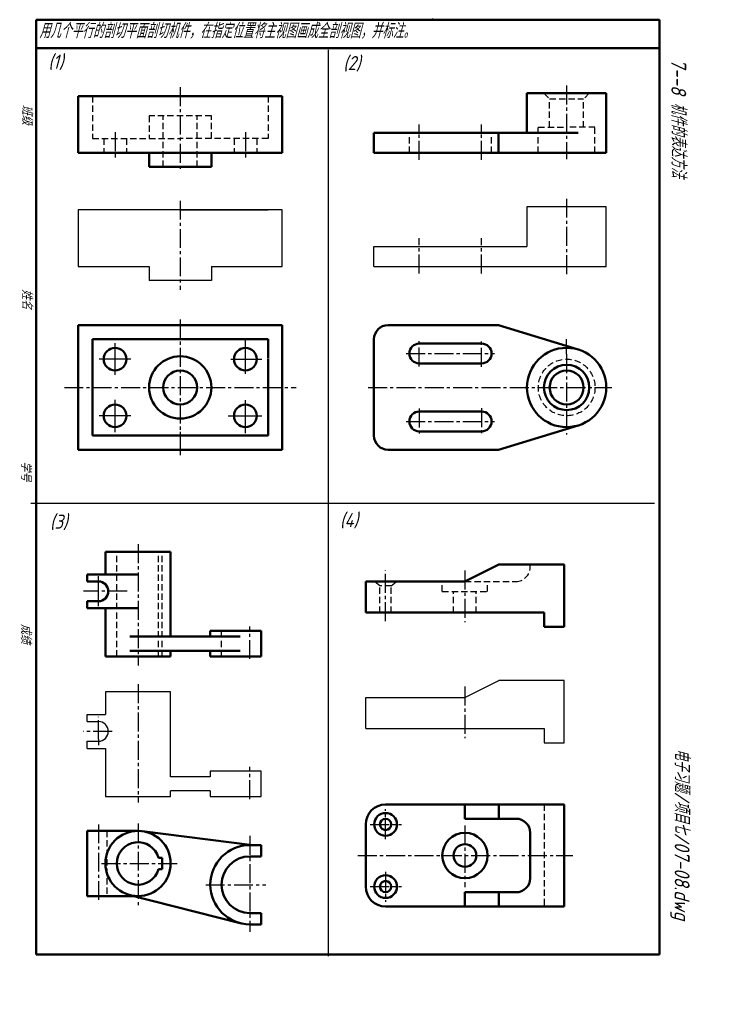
# Model space of a CAD drawing. Header units: millimetres. Extents: x 136 to 388, y -3 to 344.
import ezdxf

# ---------------------------------------------------------------- set-up
doc = ezdxf.new("R2010")
doc.units = ezdxf.units.MM
doc.header["$LTSCALE"] = 0.7
doc.linetypes.add('CENTER2', pattern=[28.575, 19.05, -3.175, 3.175, -3.175])
doc.linetypes.add('DASHED2', pattern=[9.525, 6.35, -3.175])
for name, color, linetype, lineweight in [('文字层', 227, 'Continuous', 20), ('点画线层', 3, 'CENTER2', 25), ('粗实线层', 7, 'Continuous', 50), ('虚线层', 2, 'DASHED2', 25)]:
    doc.layers.add(name, color=color, linetype=linetype, lineweight=lineweight)
doc.layers.add('细实线层', color=7, linetype='Continuous')
doc.styles.add('工程字体（斜）', font='gbeitc.shx', dxfattribs={"bigfont": 'gbcbig.shx'})
doc.styles.add('工程斜体', font='gbeitc.shx', dxfattribs={"bigfont": 'gbcbig.shx'})

msp = doc.modelspace()

# ---------------------------------------------------------------- linework, layer by layer
at = {"layer": '点画线层', "color": 7, "ltscale": 0.5}
for p, q in [((192.22, 320.67), (192.22, 291.58)), ((328.6, 321.25), (328.6, 295.23)), ((276.6, 295), (276.6, 307.49)), ((298.6, 295), (298.6, 307.49)), ((169.22, 304.73), (169.22, 295.09)), ((215.22, 304.73), (215.22, 295.09)), ((192.22, 280.57), (192.22, 249.05)), ((328.6, 281.29), (328.6, 253.84)), ((276.6, 254.91), (276.6, 267.39)), ((298.6, 254.91), (298.6, 267.39)), ((192.22, 238.62), (192.22, 198.96)), ((276.6, 222.05), (276.6, 231.3)), ((298.6, 221.93), (298.6, 231.3)), ((272, 226.63), (303.08, 226.63)), ((328.6, 226.33), (328.6, 197.99)), ((151.36, 214.63), (233.19, 214.63)), ((258.53, 214.63), (341.04, 214.63)), ((276.6, 207.22), (276.6, 197.97)), ((298.6, 207.33), (298.6, 197.97)), ((272, 202.63), (303.08, 202.63)), ((177.33, 159.3), (177.33, 116.49)), ((264.71, 132.14), (264.71, 149.99)), ((292.71, 149.95), (292.71, 131.74)), ((173.45, 142.65), (158.07, 142.65)), ((216.83, 118.77), (216.83, 130.18)), ((177.33, 109.84), (177.33, 68.1)), ((292.71, 109.03), (292.71, 90.82)), ((163.33, 90.48), (163.33, 98.35)), ((168.17, 93.2), (158.07, 93.2)), ((216.83, 69.31), (216.83, 80.72)), ((264.71, 55.16), (264.71, 65.78)), ((163.33, 60.36), (163.33, 32.51)), ((177.33, 60.73), (177.33, 31.21)), ((259.27, 60.38), (270.32, 60.38)), ((292.71, 59.96), (292.71, 38.16)), ((216.83, 56.31), (216.83, 22.38)), ((254.94, 49.38), (330.76, 49.38)), ((164.44, 46.57), (192.22, 46.57)), ((264.71, 43.61), (264.71, 32.98)), ((201.21, 39.07), (222.48, 39.07)), ((259.27, 38.38), (270.32, 38.38))]:
    msp.add_line(p, q, dxfattribs=at)
at = {"layer": '点画线层', "color": 7, "linetype": 'Continuous', "ltscale": 0.5}
for p, q in [((169.22, 219.14), (169.22, 230.29)), ((215.22, 219.46), (215.22, 231.63)), ((174.8, 224.63), (163.61, 224.63)), ((210.06, 224.63), (220.98, 224.63)), ((169.22, 198.86), (169.22, 210.32)), ((215.22, 198.55), (215.22, 210.14)), ((174.8, 204.63), (163.61, 204.63)), ((209.12, 204.63), (220.98, 204.63)), ((163.33, 137.44), (163.33, 147.95))]:
    msp.add_line(p, q, dxfattribs=at)
at = {"layer": '点画线层', "color": 7}
for p, q in [((328.6, 226.33), (328.6, 231.7)), ((341.04, 214.63), (344.57, 214.63)), ((192.22, 198.96), (192.22, 190.72)), ((163.33, 90.48), (163.33, 88.34))]:
    msp.add_line(p, q, dxfattribs=at)
at = {"layer": '粗实线层', "color": 7, "ltscale": 0.5}
for p, q in [((141.36, 344.48), (141.36, 14.48)), ((361.36, 344.48), (141.36, 344.48)), ((328.24, 344.48), (318.24, 344.48)), ((361.36, 14.48), (361.36, 344.48)), ((361.36, 334.48), (141.36, 334.48)), ((156.22, 317.49), (156.22, 297.49)), ((228.22, 317.49), (156.22, 317.49)), ((192.22, 317.49), (223.22, 317.49)), ((228.22, 297.49), (228.22, 317.49)), ((342.6, 318.49), (314.6, 318.49)), ((314.6, 318.49), (314.6, 304.49)), ((342.6, 297.49), (342.6, 318.49)), ((260.6, 297.49), (260.6, 304.49)), ((260.6, 304.49), (332.7, 304.49)), ((304.6, 297.49), (304.6, 304.49)), ((156.22, 297.49), (228.22, 297.49)), ((181.22, 292.49), (181.22, 297.49)), ((203.22, 297.49), (203.22, 292.49)), ((203.22, 292.49), (203.22, 297.49)), ((260.6, 297.49), (342.6, 297.49)), ((203.22, 292.49), (181.22, 292.49)), ((156.22, 236.63), (156.22, 192.63)), ((156.22, 236.63), (228.22, 236.63)), ((228.22, 236.63), (228.22, 192.63)), ((265.6, 236.63), (304.6, 236.63)), ((304.6, 236.63), (332.7, 228.02)), ((161.22, 197.63), (161.22, 231.63)), ((223.22, 231.63), (161.22, 231.63)), ((223.22, 224.82), (223.22, 231.63)), ((260.6, 231.63), (260.6, 197.63)), ((298.6, 230.13), (276.6, 230.13)), ((223.22, 197.63), (223.22, 224.63)), ((276.6, 223.13), (298.6, 223.13)), ((276.6, 206.13), (298.6, 206.13)), ((298.6, 199.13), (276.6, 199.13)), ((304.6, 192.63), (332.7, 201.25)), ((161.22, 197.63), (223.22, 197.63)), ((228.22, 192.63), (156.22, 192.63)), ((265.6, 192.63), (304.6, 192.63)), ((188.83, 156.65), (165.83, 156.65)), ((165.83, 156.65), (165.83, 148.65)), ((188.83, 126.65), (188.83, 156.65)), ((292.71, 146.13), (304.71, 152.13)), ((327.71, 152.13), (304.71, 152.13)), ((327.71, 130.13), (327.71, 152.13)), ((159.33, 146.15), (159.33, 148.65)), ((159.33, 148.65), (177.33, 148.65)), ((159.33, 146.15), (163.33, 146.15)), ((257.71, 135.13), (257.71, 146.13)), ((257.71, 146.13), (292.71, 146.13)), ((159.33, 136.65), (159.33, 139.15)), ((159.33, 139.15), (163.33, 139.15)), ((159.33, 136.65), (177.33, 136.65)), ((165.83, 136.65), (165.83, 119.65)), ((257.71, 135.13), (320.71, 135.13)), ((320.71, 135.13), (320.71, 130.13)), ((220.83, 128.65), (202.83, 128.65)), ((202.83, 128.65), (202.83, 126.65)), ((220.83, 119.65), (220.83, 128.65)), ((320.71, 130.13), (327.71, 130.13)), ((213.37, 126.65), (174.49, 126.65)), ((165.83, 119.65), (188.83, 119.65)), ((213.37, 121.65), (174.49, 121.65)), ((188.83, 119.65), (188.83, 121.65)), ((202.83, 121.65), (202.83, 119.65)), ((202.83, 119.65), (220.83, 119.65)), ((264.71, 67.38), (327.71, 67.38)), ((292.71, 62.38), (292.71, 67.38)), ((304.71, 67.38), (304.71, 62.38)), ((327.71, 67.38), (327.71, 31.38)), ((257.71, 60.38), (257.71, 38.38)), ((310.71, 62.38), (292.71, 62.38)), ((177.33, 58.07), (159.33, 58.07)), ((159.33, 58.07), (159.33, 35.07)), ((217.71, 53.07), (178.77, 57.98)), ((315.71, 57.38), (315.71, 41.38)), ((216.83, 53.07), (220.83, 53.07)), ((220.83, 53.07), (220.83, 49.07)), ((216.83, 49.07), (220.83, 49.07)), ((185.83, 48.57), (184.56, 48.57)), ((185.83, 48.57), (185.83, 44.57)), ((185.83, 44.57), (184.56, 44.57)), ((159.33, 35.07), (177.33, 35.07)), ((213.37, 25.5), (174.49, 35.43)), ((310.71, 36.38), (292.71, 36.38)), ((292.71, 36.38), (292.71, 31.38)), ((304.71, 36.38), (304.71, 31.38)), ((264.71, 31.38), (327.71, 31.38)), ((220.83, 29.07), (216.83, 29.07)), ((220.83, 29.07), (220.83, 25.07)), ((216.83, 25.07), (220.83, 25.07)), ((141.36, 14.48), (351.36, 14.48)), ((351.36, 14.48), (361.36, 14.48))]:
    msp.add_line(p, q, dxfattribs=at)
for centre, radius in [((169.22, 224.63), 4), ((215.22, 224.63), 4), ((328.6, 214.63), 14), ((192.22, 214.63), 11), ((328.6, 214.63), 8), ((192.22, 214.63), 6), ((328.6, 214.63), 6), ((169.22, 204.63), 4), ((215.22, 204.63), 4), ((264.71, 60.38), 4), ((264.71, 60.38), 2), ((177.33, 46.57), 11.5), ((292.71, 49.38), 8), ((292.71, 49.38), 4), ((264.71, 38.38), 4), ((264.71, 38.38), 2)]:
    msp.add_circle(centre, radius, dxfattribs=at)
for centre, radius, start, end in [((265.6, 231.63), 5, 90, 180), ((276.6, 226.63), 3.5, 90, 270), ((298.6, 226.63), 3.5, 270, 90), ((276.6, 202.63), 3.5, 90, 270), ((298.6, 202.63), 3.5, 270, 90), ((265.6, 197.63), 5, 180, 270), ((163.33, 142.65), 3.5, 270, 90), ((264.71, 60.38), 7, 90, 180), ((310.71, 57.38), 5, 0, 90), ((177.33, 46.57), 7.5, 15.466, 344.534), ((216.83, 39.07), 14, 90, 270), ((216.83, 39.07), 10, 90, 270), ((264.71, 38.38), 7, 180, 270), ((310.71, 41.38), 5, 270, 0)]:
    msp.add_arc(centre, radius, start, end, dxfattribs=at)
at = {"layer": '粗实线层', "color": 7}
msp.add_point((281.36, 344.48), dxfattribs=at)
at = {"layer": '细实线层', "color": 7, "ltscale": 0.5}
for p, q in [((244.55, 13.79), (244.55, 333.79)), ((139.55, 173.79), (359.55, 173.79)), ((292.71, 105.21), (304.71, 111.21)), ((327.71, 111.21), (304.71, 111.21)), ((327.71, 89.21), (327.71, 111.21)), ((188.83, 107.2), (165.83, 107.2)), ((165.83, 107.2), (165.83, 99.2)), ((188.83, 77.2), (188.83, 107.2)), ((257.71, 94.21), (257.71, 105.21)), ((257.71, 105.21), (292.71, 105.21)), ((159.33, 96.7), (159.33, 99.2)), ((159.33, 99.2), (165.83, 99.2)), ((159.33, 96.7), (163.33, 96.7)), ((257.71, 94.21), (320.71, 94.21)), ((320.71, 94.21), (320.71, 89.21)), ((159.33, 87.2), (159.33, 89.7)), ((159.33, 89.7), (163.33, 89.7)), ((159.33, 87.2), (165.83, 87.2)), ((165.83, 87.2), (165.83, 70.2)), ((320.71, 89.21), (327.71, 89.21)), ((202.83, 77.2), (188.83, 77.2)), ((220.83, 79.2), (202.83, 79.2)), ((202.83, 79.2), (202.83, 77.2)), ((220.83, 70.2), (220.83, 79.2)), ((165.83, 70.2), (188.83, 70.2)), ((188.83, 70.2), (188.83, 72.2)), ((202.83, 72.2), (188.83, 72.2)), ((202.83, 72.2), (202.83, 70.2)), ((202.83, 70.2), (220.83, 70.2))]:
    msp.add_line(p, q, dxfattribs=at)
at = {"layer": '细实线层', "color": 7}
for p, q in [((342.6, 278.39), (314.6, 278.39)), ((314.6, 278.39), (314.6, 264.39)), ((342.6, 257.39), (342.6, 278.39)), ((156.22, 277.39), (156.22, 257.39)), ((228.22, 277.39), (156.22, 277.39)), ((192.22, 277.39), (223.22, 277.39)), ((228.22, 257.39), (228.22, 277.39)), ((260.6, 257.39), (260.6, 264.39)), ((260.6, 264.39), (314.6, 264.39)), ((156.22, 257.39), (181.22, 257.39)), ((181.22, 257.39), (181.22, 252.39)), ((203.22, 257.39), (228.22, 257.39)), ((203.22, 257.39), (203.22, 252.39)), ((260.6, 257.39), (342.6, 257.39)), ((203.22, 252.39), (181.22, 252.39))]:
    msp.add_line(p, q, dxfattribs=at)
at = {"layer": '细实线层', "color": 7, "ltscale": 0.5}
msp.add_arc((163.33, 93.2), 3.5, 270, 90, dxfattribs=at)
at = {"layer": '细实线层', "color": 7}
msp.add_point((281.36, 344.48), dxfattribs=at)
at = {"layer": '虚线层', "color": 7, "ltscale": 0.5}
for p, q in [((161.22, 317.49), (161.22, 302.49)), ((223.22, 317.49), (223.22, 302.49)), ((320.6, 318.49), (322.6, 316.49)), ((322.6, 306.49), (322.6, 316.49)), ((322.6, 316.49), (334.6, 316.49)), ((336.6, 318.49), (334.6, 316.49)), ((334.6, 306.49), (334.6, 316.49)), ((203.22, 310.49), (181.22, 310.49)), ((181.22, 310.49), (181.22, 302.49)), ((186.22, 292.49), (186.22, 310.49)), ((198.22, 292.49), (198.22, 310.49)), ((203.22, 302.49), (203.22, 310.49)), ((318.6, 297.49), (318.6, 306.49)), ((318.6, 306.49), (328.6, 306.49)), ((338.6, 306.49), (328.6, 306.49)), ((338.6, 297.49), (338.6, 306.49)), ((161.22, 302.49), (192.22, 302.49)), ((165.22, 302.49), (165.22, 297.49)), ((173.22, 302.49), (173.22, 297.49)), ((223.22, 302.49), (192.22, 302.49)), ((211.22, 302.49), (211.22, 297.49)), ((219.22, 302.49), (219.22, 297.49)), ((273.1, 297.49), (273.1, 304.49)), ((302.1, 297.49), (302.1, 304.49)), ((169.83, 119.65), (169.83, 156.65)), ((184.56, 119.65), (184.56, 156.65)), ((185.83, 119.65), (185.83, 156.65)), ((315.71, 151.13), (315.71, 152.13)), ((262.71, 144.63), (260.71, 146.13)), ((266.71, 144.63), (268.71, 146.13)), ((284.71, 142.63), (284.71, 146.13)), ((292.71, 146.13), (310.71, 146.13)), ((300.71, 142.63), (300.71, 146.13)), ((262.71, 135.13), (262.71, 144.63)), ((266.71, 144.63), (262.71, 144.63)), ((266.71, 135.13), (266.71, 144.63)), ((284.71, 142.63), (300.71, 142.63)), ((288.71, 135.13), (288.71, 142.63)), ((296.71, 135.13), (296.71, 142.63)), ((206.83, 119.65), (206.83, 128.65)), ((320.71, 67.38), (320.71, 31.38)), ((166.33, 58.07), (166.33, 35.07))]:
    msp.add_line(p, q, dxfattribs=at)
msp.add_circle((328.6, 214.63), 10, dxfattribs=at)
msp.add_arc((310.71, 151.13), 5, 270, 0, dxfattribs=at)

# ---------------------------------------------------------------- texts
at = {"layer": '文字层', "color": 7, "style": '工程字体（斜）'}
for s, p in [('班级', (136.39, 314.45)), ('姓名', (136.37, 249.37)), ('学号', (135.99, 188.6)), ('成绩', (135.99, 131.17))]:
    msp.add_text(s, height=3.5, rotation=270, dxfattribs=at).set_placement(p)
at = {"layer": '细实线层', "color": 7, "ltscale": 0.5, "style": '工程斜体'}
for s, height, p in [('用几个平行的剖切平面剖切机件，在指定位置将主视图画成全剖视图，并标注。', 5.25, (142.46, 337.95)), ('(1)', 5, (145.68, 327.16)), ('(2)', 5, (249.75, 326.67)), ('(4)', 5, (248.59, 165.33)), ('(3)', 5, (146.26, 164.75))]:
    msp.add_text(s, height=height, dxfattribs=at).set_placement(p)
at = {"layer": '细实线层', "color": 7, "ltscale": 0.5}
for s, style, p in [('   7--8 机件的表达方法  ', '工程字体（斜）', (365.53, 339.2)), ('电子习题/项目七/07-08.dwg', '工程斜体', (366.72, 87.09))]:
    msp.add_text(s, height=5.25, rotation=270, dxfattribs=dict(at, style=style)).set_placement(p)

doc.saveas('drawing.dxf')
